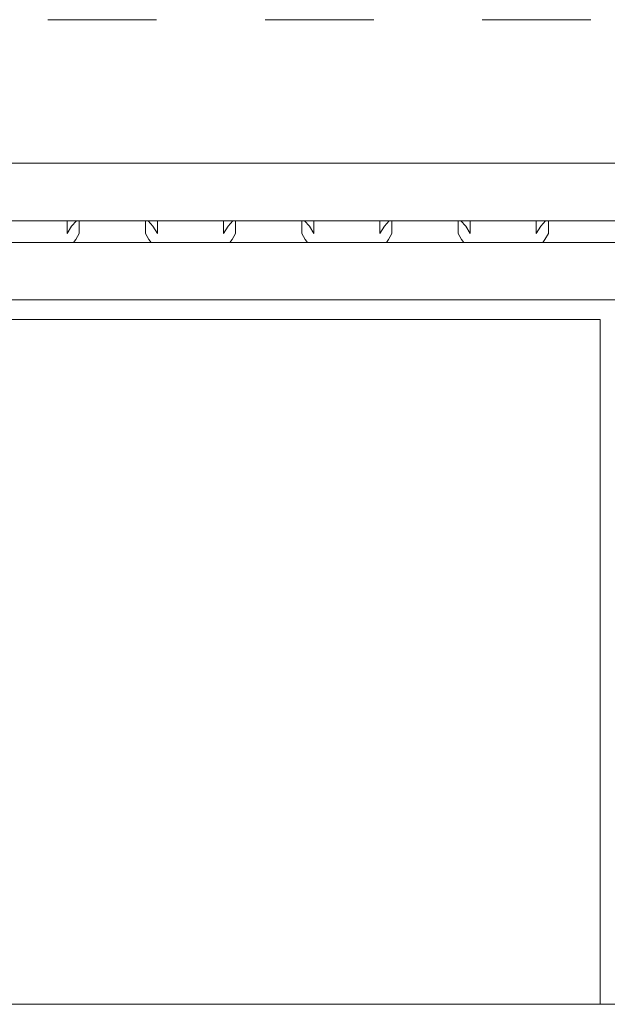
# Model space of a CAD drawing. Extents: x -528673 to -426178, y 23200 to 131944.
# Tile 82 of 87: x -475729 to -474202, y 126673 to 129234. Entities that reach past the tile are written whole.
import ezdxf

# ---------------------------------------------------------------- set-up
doc = ezdxf.new("R2010")
doc.units = 0
doc.header["$MEASUREMENT"] = 0
doc.linetypes.add('Dashed', pattern=[564.444447, 282.222223, -282.222223])
for name, color, linetype, lineweight in [('arch wypelnienia_Nr_Pióra__102', 252, 'Continuous', 9), ('INWENT DACH_Nr_Pióra__21', 252, 'Continuous', 9), ('INWENT RURY SPUSTOWE_Nr_Pióra__21', 252, 'Continuous', 9), ('INWENT.ŚCIANY_Nr_Pióra__20', 252, 'Continuous', 60), ('INWENT.ŚCIANY_Nr_Pióra__21', 252, 'Continuous', 9)]:
    doc.layers.add(name, color=color, linetype=linetype, lineweight=lineweight)

# ---------------------------------------------------------------- blocks, each defined once
blk = doc.blocks.new('*X24')
at = {"layer": 'arch wypelnienia_Nr_Pióra__102', "linetype": 'Continuous'}
for p, q in [((-475605.3, 128711.1), (-475605.3, 128677.7)), ((-475605.3, 128711.1), (-475605.3, 128700)), ((-475593.7, 128696.7), (-475605.3, 128677.7)), ((-475581.1, 128711.1), (-475593.7, 128696.7)), ((-475573.9, 128711.1), (-475573.9, 128677.7)), ((-475402.1, 128711.1), (-475402.1, 128677.7)), ((-475382.3, 128696.7), (-475394.9, 128711.1)), ((-475370.7, 128677.7), (-475382.3, 128696.7)), ((-475370.7, 128711.1), (-475370.7, 128677.7)), ((-475370.7, 128711.1), (-475370.7, 128700)), ((-475198.9, 128711.1), (-475198.9, 128677.7)), ((-475198.9, 128711.1), (-475198.9, 128700)), ((-475187.3, 128696.7), (-475198.9, 128677.7)), ((-475174.7, 128711.1), (-475187.3, 128696.7)), ((-475167.5, 128711.1), (-475167.5, 128677.7)), ((-474995.7, 128711.1), (-474995.7, 128677.7)), ((-474975.9, 128696.7), (-474988.5, 128711.1)), ((-474964.3, 128677.7), (-474975.9, 128696.7)), ((-474964.3, 128711.1), (-474964.3, 128677.7)), ((-474964.3, 128711.1), (-474964.3, 128700)), ((-474792.5, 128711.1), (-474792.5, 128677.7)), ((-474792.5, 128711.1), (-474792.5, 128700)), ((-474780.9, 128696.7), (-474792.5, 128677.7)), ((-474768.3, 128711.1), (-474780.9, 128696.7)), ((-474761.1, 128711.1), (-474761.1, 128677.7)), ((-474589.3, 128711.1), (-474589.3, 128677.7)), ((-474569.5, 128696.7), (-474582.1, 128711.1)), ((-474557.9, 128677.7), (-474569.5, 128696.7)), ((-474557.9, 128711.1), (-474557.9, 128677.7)), ((-474557.9, 128711.1), (-474557.9, 128700)), ((-474386.1, 128711.1), (-474386.1, 128677.7)), ((-474386.1, 128711.1), (-474386.1, 128700)), ((-474374.5, 128696.7), (-474386.1, 128677.7)), ((-474361.9, 128711.1), (-474374.5, 128696.7)), ((-474354.7, 128711.1), (-474354.7, 128677.7)), ((-475583.1, 128662), (-475573.9, 128677.7)), ((-475402.1, 128677.7), (-475392.9, 128662)), ((-475176.7, 128662), (-475167.5, 128677.7)), ((-474995.7, 128677.7), (-474986.5, 128662)), ((-474770.3, 128662), (-474761.1, 128677.7)), ((-474589.3, 128677.7), (-474580.1, 128662)), ((-474363.9, 128662), (-474354.7, 128677.7)), ((-475588.6, 128655), (-475583.1, 128662)), ((-475392.9, 128662), (-475387.4, 128655)), ((-475182.2, 128655), (-475176.7, 128662)), ((-474986.5, 128662), (-474981, 128655)), ((-474775.8, 128655), (-474770.3, 128662)), ((-474580.1, 128662), (-474574.6, 128655)), ((-474369.4, 128655), (-474363.9, 128662))]:
    blk.add_line(p, q, dxfattribs=at)
blk = doc.blocks.new('Wypełnienie_12')
at = {"layer": 'arch wypelnienia_Nr_Pióra__102', "linetype": 'Dashed'}
blk.add_blockref('*X24', (0, 0), dxfattribs=at)

msp = doc.modelspace()

# ---------------------------------------------------------------- linework, layer by layer
at = {"layer": 'INWENT DACH_Nr_Pióra__21', "color": 252, "linetype": 'Continuous', "lineweight": 15}
for p, q in [((-472280.2, 128861.1), (-480771.5, 128861.1)), ((-480771.5, 128711.1), (-472280.2, 128711.1)), ((-474220.2, 126672.7), (-472280.2, 126672.7))]:
    msp.add_line(p, q, dxfattribs=at)
at = {"layer": 'INWENT RURY SPUSTOWE_Nr_Pióra__21', "color": 252, "linetype": 'Continuous', "lineweight": 15}
for p, q in [((-474019.7, 128655), (-480771.5, 128655)), ((-474169.7, 128505), (-480771.5, 128505))]:
    msp.add_line(p, q, dxfattribs=at)
at = {"layer": 'INWENT.ŚCIANY_Nr_Pióra__20', "color": 252, "linetype": 'Dashed', "lineweight": 15}
msp.add_line((-469728.7, 129234.2), (-493903.7, 129234.2), dxfattribs=at)
at = {"layer": 'INWENT.ŚCIANY_Nr_Pióra__21', "color": 252, "linetype": 'Continuous', "lineweight": 15}
for p, q in [((-474220.2, 128454.5), (-480771.5, 128454.5)), ((-474220.2, 128454.5), (-474220.2, 126672.7)), ((-474220.2, 126672.7), (-483052.8, 126672.7))]:
    msp.add_line(p, q, dxfattribs=at)

# ---------------------------------------------------------------- block references
at = {"layer": 'arch wypelnienia_Nr_Pióra__102', "color": 252, "linetype": 'Dashed', "lineweight": 15}
msp.add_blockref('Wypełnienie_12', (0, 0), dxfattribs=at)

doc.saveas('drawing.dxf')
